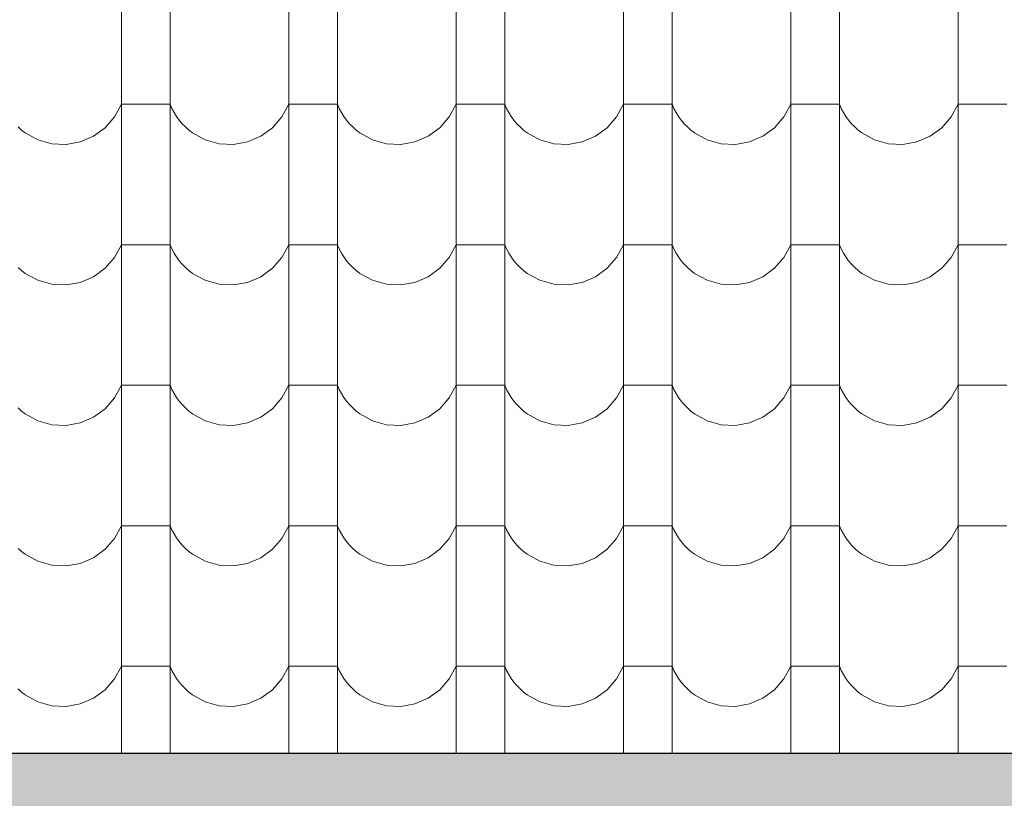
# Model space of a CAD drawing. Header units: millimetres. Extents: x -61343 to 9939, y -6894 to 7453.
# Tile 100 of 255: x -7740 to -7546, y -5471 to -5318. Entities that reach past the tile are written whole.
import ezdxf

# ---------------------------------------------------------------- set-up
doc = ezdxf.new("R2010")
doc.units = ezdxf.units.MM
doc.header["$MEASUREMENT"] = 0
doc.layers.add('810-G Ogólne', color=7, linetype='Continuous')
doc.layers.add('990-D Import IFC', color=7, linetype='Continuous')

# ---------------------------------------------------------------- blocks, each defined once
blk = doc.blocks.new('*X1830', base_point=(515069.4, 47309.9))
at = {"layer": '990-D Import IFC', "color": 251, "linetype": 'Continuous', "lineweight": 13, "true_color": 0x6a6a6a}
for p, q in [((523601.4, -40776.1), (523601.4, -41053.1)), ((523697.5, -40776.1), (523697.5, -41053.1)), ((523931.4, -40776.1), (523931.4, -41053.1)), ((524027.5, -40776.1), (524027.5, -41053.1)), ((524261.4, -40776.1), (524261.4, -41053.1)), ((524357.5, -40776.1), (524357.5, -41053.1)), ((524591.4, -40776.1), (524591.4, -41053.1)), ((524687.5, -40776.1), (524687.5, -41053.1)), ((524921.4, -40776.1), (524921.4, -41053.1)), ((525017.5, -40776.1), (525017.5, -41053.1)), ((525251.4, -40776.1), (525251.4, -41053.1)), ((523601.4, -41053.1), (523601.4, -41330.1)), ((523697.5, -41053.1), (523697.5, -41330.1)), ((523931.4, -41053.1), (523931.4, -41330.1)), ((524027.5, -41053.1), (524027.5, -41330.1)), ((524261.4, -41053.1), (524261.4, -41330.1)), ((524357.5, -41053.1), (524357.5, -41330.1)), ((524591.4, -41053.1), (524591.4, -41330.1)), ((524687.5, -41053.1), (524687.5, -41330.1)), ((524921.4, -41053.1), (524921.4, -41330.1)), ((525017.5, -41053.1), (525017.5, -41330.1)), ((525251.4, -41053.1), (525251.4, -41330.1)), ((523588.1, -41186.2), (523601.4, -41161.2)), ((523649.4, -41161.2), (523601.4, -41161.2)), ((523697.5, -41161.2), (523649.4, -41161.2)), ((523697.5, -41161.2), (523701.1, -41169.5)), ((523918.1, -41186.2), (523931.4, -41161.2)), ((523979.4, -41161.2), (523931.4, -41161.2)), ((524027.5, -41161.2), (523979.4, -41161.2)), ((524027.5, -41161.2), (524031.1, -41169.5)), ((524248.1, -41186.2), (524261.4, -41161.2)), ((524309.4, -41161.2), (524261.4, -41161.2)), ((524357.5, -41161.2), (524309.4, -41161.2)), ((524357.5, -41161.2), (524361.1, -41169.5)), ((524578.1, -41186.2), (524591.4, -41161.2)), ((524639.4, -41161.2), (524591.4, -41161.2)), ((524687.5, -41161.2), (524639.4, -41161.2)), ((524687.5, -41161.2), (524691.1, -41169.5)), ((524908.1, -41186.2), (524921.4, -41161.2)), ((524969.4, -41161.2), (524921.4, -41161.2)), ((525017.5, -41161.2), (524969.4, -41161.2)), ((525017.5, -41161.2), (525021.1, -41169.5)), ((525238.1, -41186.2), (525251.4, -41161.2)), ((525299.4, -41161.2), (525251.4, -41161.2)), ((525347.5, -41161.2), (525299.4, -41161.2)), ((523701.1, -41169.5), (523705.4, -41177.6)), ((523705.4, -41177.6), (523710.2, -41185.3)), ((524031.1, -41169.5), (524035.4, -41177.6)), ((524035.4, -41177.6), (524040.2, -41185.3)), ((524361.1, -41169.5), (524365.4, -41177.6)), ((524365.4, -41177.6), (524370.2, -41185.3)), ((524691.1, -41169.5), (524695.4, -41177.6)), ((524695.4, -41177.6), (524700.2, -41185.3)), ((525021.1, -41169.5), (525025.4, -41177.6)), ((525025.4, -41177.6), (525030.2, -41185.3)), ((523569.4, -41207.7), (523588.1, -41186.2)), ((523710.2, -41185.3), (523715.5, -41192.7)), ((523715.5, -41192.7), (523721.4, -41199.6)), ((523721.4, -41199.6), (523727.8, -41206.1)), ((523899.4, -41207.7), (523918.1, -41186.2)), ((524040.2, -41185.3), (524045.5, -41192.7)), ((524045.5, -41192.7), (524051.4, -41199.6)), ((524051.4, -41199.6), (524057.8, -41206.1)), ((524229.4, -41207.7), (524248.1, -41186.2)), ((524370.2, -41185.3), (524375.5, -41192.7)), ((524375.5, -41192.7), (524381.4, -41199.6)), ((524381.4, -41199.6), (524387.8, -41206.1)), ((524559.4, -41207.7), (524578.1, -41186.2)), ((524700.2, -41185.3), (524705.5, -41192.7)), ((524705.5, -41192.7), (524711.4, -41199.6)), ((524711.4, -41199.6), (524717.8, -41206.1)), ((524889.4, -41207.7), (524908.1, -41186.2)), ((525030.2, -41185.3), (525035.5, -41192.7)), ((525035.5, -41192.7), (525041.4, -41199.6)), ((525041.4, -41199.6), (525047.8, -41206.1)), ((525219.4, -41207.7), (525238.1, -41186.2)), ((523397.8, -41206.1), (523404.6, -41212.2)), ((523404.6, -41212.2), (523411.9, -41217.7)), ((523411.9, -41217.7), (523436.7, -41231.4)), ((523546.5, -41224.4), (523569.4, -41207.7)), ((523727.8, -41206.1), (523734.6, -41212.2)), ((523734.6, -41212.2), (523741.9, -41217.7)), ((523741.9, -41217.7), (523766.7, -41231.4)), ((523876.5, -41224.4), (523899.4, -41207.7)), ((524057.8, -41206.1), (524064.6, -41212.2)), ((524064.6, -41212.2), (524071.9, -41217.7)), ((524071.9, -41217.7), (524096.7, -41231.4)), ((524206.5, -41224.4), (524229.4, -41207.7)), ((524387.8, -41206.1), (524394.6, -41212.2)), ((524394.6, -41212.2), (524401.9, -41217.7)), ((524401.9, -41217.7), (524426.7, -41231.4)), ((524536.5, -41224.4), (524559.4, -41207.7)), ((524717.8, -41206.1), (524724.6, -41212.2)), ((524724.6, -41212.2), (524731.9, -41217.7)), ((524731.9, -41217.7), (524756.7, -41231.4)), ((524866.5, -41224.4), (524889.4, -41207.7)), ((525047.8, -41206.1), (525054.6, -41212.2)), ((525054.6, -41212.2), (525061.9, -41217.7)), ((525061.9, -41217.7), (525086.7, -41231.4)), ((525196.5, -41224.4), (525219.4, -41207.7)), ((523436.7, -41231.4), (523464.1, -41239.1)), ((523464.1, -41239.1), (523492.4, -41240.5)), ((523492.4, -41240.5), (523520.4, -41235.5)), ((523520.4, -41235.5), (523546.5, -41224.4)), ((523766.7, -41231.4), (523794.1, -41239.1)), ((523794.1, -41239.1), (523822.4, -41240.5)), ((523822.4, -41240.5), (523850.4, -41235.5)), ((523850.4, -41235.5), (523876.5, -41224.4)), ((524096.7, -41231.4), (524124.1, -41239.1)), ((524124.1, -41239.1), (524152.4, -41240.5)), ((524152.4, -41240.5), (524180.4, -41235.5)), ((524180.4, -41235.5), (524206.5, -41224.4)), ((524426.7, -41231.4), (524454.1, -41239.1)), ((524454.1, -41239.1), (524482.4, -41240.5)), ((524482.4, -41240.5), (524510.4, -41235.5)), ((524510.4, -41235.5), (524536.5, -41224.4)), ((524756.7, -41231.4), (524784.1, -41239.1)), ((524784.1, -41239.1), (524812.4, -41240.5)), ((524812.4, -41240.5), (524840.4, -41235.5)), ((524840.4, -41235.5), (524866.5, -41224.4)), ((525086.7, -41231.4), (525114.1, -41239.1)), ((525114.1, -41239.1), (525142.4, -41240.5)), ((525142.4, -41240.5), (525170.4, -41235.5)), ((525170.4, -41235.5), (525196.5, -41224.4)), ((523601.4, -41330.1), (523601.4, -41607.1)), ((523697.5, -41330.1), (523697.5, -41607.1)), ((523931.4, -41330.1), (523931.4, -41607.1)), ((524027.5, -41330.1), (524027.5, -41607.1)), ((524261.4, -41330.1), (524261.4, -41607.1)), ((524357.5, -41330.1), (524357.5, -41607.1)), ((524591.4, -41330.1), (524591.4, -41607.1)), ((524687.5, -41330.1), (524687.5, -41607.1)), ((524921.4, -41330.1), (524921.4, -41607.1)), ((525017.5, -41330.1), (525017.5, -41607.1)), ((525251.4, -41330.1), (525251.4, -41607.1)), ((523588.1, -41463.2), (523601.4, -41438.2)), ((523649.4, -41438.2), (523601.4, -41438.2)), ((523697.5, -41438.2), (523649.4, -41438.2)), ((523697.5, -41438.2), (523701.1, -41446.5)), ((523701.1, -41446.5), (523705.4, -41454.6)), ((523705.4, -41454.6), (523710.2, -41462.3)), ((523918.1, -41463.2), (523931.4, -41438.2)), ((523979.4, -41438.2), (523931.4, -41438.2)), ((524027.5, -41438.2), (523979.4, -41438.2)), ((524027.5, -41438.2), (524031.1, -41446.5)), ((524031.1, -41446.5), (524035.4, -41454.6)), ((524035.4, -41454.6), (524040.2, -41462.3)), ((524248.1, -41463.2), (524261.4, -41438.2)), ((524309.4, -41438.2), (524261.4, -41438.2)), ((524357.5, -41438.2), (524309.4, -41438.2)), ((524357.5, -41438.2), (524361.1, -41446.5)), ((524361.1, -41446.5), (524365.4, -41454.6)), ((524365.4, -41454.6), (524370.2, -41462.3)), ((524578.1, -41463.2), (524591.4, -41438.2)), ((524639.4, -41438.2), (524591.4, -41438.2)), ((524687.5, -41438.2), (524639.4, -41438.2)), ((524687.5, -41438.2), (524691.1, -41446.5)), ((524691.1, -41446.5), (524695.4, -41454.6)), ((524695.4, -41454.6), (524700.2, -41462.3)), ((524908.1, -41463.2), (524921.4, -41438.2)), ((524969.4, -41438.2), (524921.4, -41438.2)), ((525017.5, -41438.2), (524969.4, -41438.2)), ((525017.5, -41438.2), (525021.1, -41446.5)), ((525021.1, -41446.5), (525025.4, -41454.6)), ((525025.4, -41454.6), (525030.2, -41462.3)), ((525238.1, -41463.2), (525251.4, -41438.2)), ((525299.4, -41438.2), (525251.4, -41438.2)), ((525347.5, -41438.2), (525299.4, -41438.2)), ((523569.4, -41484.7), (523588.1, -41463.2)), ((523710.2, -41462.3), (523715.5, -41469.7)), ((523715.5, -41469.7), (523721.4, -41476.6)), ((523899.4, -41484.7), (523918.1, -41463.2)), ((524040.2, -41462.3), (524045.5, -41469.7)), ((524045.5, -41469.7), (524051.4, -41476.6)), ((524229.4, -41484.7), (524248.1, -41463.2)), ((524370.2, -41462.3), (524375.5, -41469.7)), ((524375.5, -41469.7), (524381.4, -41476.6)), ((524559.4, -41484.7), (524578.1, -41463.2)), ((524700.2, -41462.3), (524705.5, -41469.7)), ((524705.5, -41469.7), (524711.4, -41476.6)), ((524889.4, -41484.7), (524908.1, -41463.2)), ((525030.2, -41462.3), (525035.5, -41469.7)), ((525035.5, -41469.7), (525041.4, -41476.6)), ((525219.4, -41484.7), (525238.1, -41463.2)), ((523397.8, -41483.1), (523404.6, -41489.2)), ((523404.6, -41489.2), (523411.9, -41494.7)), ((523411.9, -41494.7), (523436.7, -41508.4)), ((523546.5, -41501.4), (523569.4, -41484.7)), ((523721.4, -41476.6), (523727.8, -41483.1)), ((523727.8, -41483.1), (523734.6, -41489.2)), ((523734.6, -41489.2), (523741.9, -41494.7)), ((523741.9, -41494.7), (523766.7, -41508.4)), ((523876.5, -41501.4), (523899.4, -41484.7)), ((524051.4, -41476.6), (524057.8, -41483.1)), ((524057.8, -41483.1), (524064.6, -41489.2)), ((524064.6, -41489.2), (524071.9, -41494.7)), ((524071.9, -41494.7), (524096.7, -41508.4)), ((524206.5, -41501.4), (524229.4, -41484.7)), ((524381.4, -41476.6), (524387.8, -41483.1)), ((524387.8, -41483.1), (524394.6, -41489.2)), ((524394.6, -41489.2), (524401.9, -41494.7)), ((524401.9, -41494.7), (524426.7, -41508.4)), ((524536.5, -41501.4), (524559.4, -41484.7)), ((524711.4, -41476.6), (524717.8, -41483.1)), ((524717.8, -41483.1), (524724.6, -41489.2)), ((524724.6, -41489.2), (524731.9, -41494.7)), ((524731.9, -41494.7), (524756.7, -41508.4)), ((524866.5, -41501.4), (524889.4, -41484.7)), ((525041.4, -41476.6), (525047.8, -41483.1)), ((525047.8, -41483.1), (525054.6, -41489.2)), ((525054.6, -41489.2), (525061.9, -41494.7)), ((525061.9, -41494.7), (525086.7, -41508.4)), ((525196.5, -41501.4), (525219.4, -41484.7)), ((523436.7, -41508.4), (523464.1, -41516.1)), ((523492.4, -41517.5), (523520.4, -41512.5)), ((523520.4, -41512.5), (523546.5, -41501.4)), ((523766.7, -41508.4), (523794.1, -41516.1)), ((523822.4, -41517.5), (523850.4, -41512.5)), ((523850.4, -41512.5), (523876.5, -41501.4)), ((524096.7, -41508.4), (524124.1, -41516.1)), ((524152.4, -41517.5), (524180.4, -41512.5)), ((524180.4, -41512.5), (524206.5, -41501.4)), ((524426.7, -41508.4), (524454.1, -41516.1)), ((524482.4, -41517.5), (524510.4, -41512.5)), ((524510.4, -41512.5), (524536.5, -41501.4)), ((524756.7, -41508.4), (524784.1, -41516.1)), ((524812.4, -41517.5), (524840.4, -41512.5)), ((524840.4, -41512.5), (524866.5, -41501.4)), ((525086.7, -41508.4), (525114.1, -41516.1)), ((525142.4, -41517.5), (525170.4, -41512.5)), ((525170.4, -41512.5), (525196.5, -41501.4)), ((523464.1, -41516.1), (523492.4, -41517.5)), ((523794.1, -41516.1), (523822.4, -41517.5)), ((524124.1, -41516.1), (524152.4, -41517.5)), ((524454.1, -41516.1), (524482.4, -41517.5)), ((524784.1, -41516.1), (524812.4, -41517.5)), ((525114.1, -41516.1), (525142.4, -41517.5)), ((523601.4, -41607.1), (523601.4, -41884.1)), ((523697.5, -41607.1), (523697.5, -41884.1)), ((523931.4, -41607.1), (523931.4, -41884.1)), ((524027.5, -41607.1), (524027.5, -41884.1)), ((524261.4, -41607.1), (524261.4, -41884.1)), ((524357.5, -41607.1), (524357.5, -41884.1)), ((524591.4, -41607.1), (524591.4, -41884.1)), ((524687.5, -41607.1), (524687.5, -41884.1)), ((524921.4, -41607.1), (524921.4, -41884.1)), ((525017.5, -41607.1), (525017.5, -41884.1)), ((525251.4, -41607.1), (525251.4, -41884.1)), ((523588.1, -41740.2), (523601.4, -41715.2)), ((523649.4, -41715.2), (523601.4, -41715.2)), ((523697.5, -41715.2), (523649.4, -41715.2)), ((523697.5, -41715.2), (523701.1, -41723.5)), ((523701.1, -41723.5), (523705.4, -41731.6)), ((523918.1, -41740.2), (523931.4, -41715.2)), ((523979.4, -41715.2), (523931.4, -41715.2)), ((524027.5, -41715.2), (523979.4, -41715.2)), ((524027.5, -41715.2), (524031.1, -41723.5)), ((524031.1, -41723.5), (524035.4, -41731.6)), ((524248.1, -41740.2), (524261.4, -41715.2)), ((524309.4, -41715.2), (524261.4, -41715.2)), ((524357.5, -41715.2), (524309.4, -41715.2)), ((524357.5, -41715.2), (524361.1, -41723.5)), ((524361.1, -41723.5), (524365.4, -41731.6)), ((524578.1, -41740.2), (524591.4, -41715.2)), ((524639.4, -41715.2), (524591.4, -41715.2)), ((524687.5, -41715.2), (524639.4, -41715.2)), ((524687.5, -41715.2), (524691.1, -41723.5)), ((524691.1, -41723.5), (524695.4, -41731.6)), ((524908.1, -41740.2), (524921.4, -41715.2)), ((524969.4, -41715.2), (524921.4, -41715.2)), ((525017.5, -41715.2), (524969.4, -41715.2)), ((525017.5, -41715.2), (525021.1, -41723.5)), ((525021.1, -41723.5), (525025.4, -41731.6)), ((525238.1, -41740.2), (525251.4, -41715.2)), ((525299.4, -41715.2), (525251.4, -41715.2)), ((525347.5, -41715.2), (525299.4, -41715.2)), ((523569.4, -41761.7), (523588.1, -41740.2)), ((523705.4, -41731.6), (523710.2, -41739.3)), ((523710.2, -41739.3), (523715.5, -41746.7)), ((523715.5, -41746.7), (523721.4, -41753.6)), ((523899.4, -41761.7), (523918.1, -41740.2)), ((524035.4, -41731.6), (524040.2, -41739.3)), ((524040.2, -41739.3), (524045.5, -41746.7)), ((524045.5, -41746.7), (524051.4, -41753.6)), ((524229.4, -41761.7), (524248.1, -41740.2)), ((524365.4, -41731.6), (524370.2, -41739.3)), ((524370.2, -41739.3), (524375.5, -41746.7)), ((524375.5, -41746.7), (524381.4, -41753.6)), ((524559.4, -41761.7), (524578.1, -41740.2)), ((524695.4, -41731.6), (524700.2, -41739.3)), ((524700.2, -41739.3), (524705.5, -41746.7)), ((524705.5, -41746.7), (524711.4, -41753.6)), ((524889.4, -41761.7), (524908.1, -41740.2)), ((525025.4, -41731.6), (525030.2, -41739.3)), ((525030.2, -41739.3), (525035.5, -41746.7)), ((525035.5, -41746.7), (525041.4, -41753.6)), ((525219.4, -41761.7), (525238.1, -41740.2)), ((523397.8, -41760.1), (523404.6, -41766.2)), ((523404.6, -41766.2), (523411.9, -41771.7)), ((523546.5, -41778.4), (523569.4, -41761.7)), ((523721.4, -41753.6), (523727.8, -41760.1)), ((523727.8, -41760.1), (523734.6, -41766.2)), ((523734.6, -41766.2), (523741.9, -41771.7)), ((523876.5, -41778.4), (523899.4, -41761.7)), ((524051.4, -41753.6), (524057.8, -41760.1)), ((524057.8, -41760.1), (524064.6, -41766.2)), ((524064.6, -41766.2), (524071.9, -41771.7)), ((524206.5, -41778.4), (524229.4, -41761.7)), ((524381.4, -41753.6), (524387.8, -41760.1)), ((524387.8, -41760.1), (524394.6, -41766.2)), ((524394.6, -41766.2), (524401.9, -41771.7)), ((524536.5, -41778.4), (524559.4, -41761.7)), ((524711.4, -41753.6), (524717.8, -41760.1)), ((524717.8, -41760.1), (524724.6, -41766.2)), ((524724.6, -41766.2), (524731.9, -41771.7)), ((524866.5, -41778.4), (524889.4, -41761.7)), ((525041.4, -41753.6), (525047.8, -41760.1)), ((525047.8, -41760.1), (525054.6, -41766.2)), ((525054.6, -41766.2), (525061.9, -41771.7)), ((525196.5, -41778.4), (525219.4, -41761.7)), ((523411.9, -41771.7), (523436.7, -41785.4)), ((523436.7, -41785.4), (523464.1, -41793.1)), ((523520.4, -41789.5), (523546.5, -41778.4)), ((523741.9, -41771.7), (523766.7, -41785.4)), ((523766.7, -41785.4), (523794.1, -41793.1)), ((523850.4, -41789.5), (523876.5, -41778.4)), ((524071.9, -41771.7), (524096.7, -41785.4)), ((524096.7, -41785.4), (524124.1, -41793.1)), ((524180.4, -41789.5), (524206.5, -41778.4)), ((524401.9, -41771.7), (524426.7, -41785.4)), ((524426.7, -41785.4), (524454.1, -41793.1)), ((524510.4, -41789.5), (524536.5, -41778.4)), ((524731.9, -41771.7), (524756.7, -41785.4)), ((524756.7, -41785.4), (524784.1, -41793.1)), ((524840.4, -41789.5), (524866.5, -41778.4)), ((525061.9, -41771.7), (525086.7, -41785.4)), ((525086.7, -41785.4), (525114.1, -41793.1)), ((525170.4, -41789.5), (525196.5, -41778.4)), ((523464.1, -41793.1), (523492.4, -41794.5)), ((523492.4, -41794.5), (523520.4, -41789.5)), ((523794.1, -41793.1), (523822.4, -41794.5)), ((523822.4, -41794.5), (523850.4, -41789.5)), ((524124.1, -41793.1), (524152.4, -41794.5)), ((524152.4, -41794.5), (524180.4, -41789.5)), ((524454.1, -41793.1), (524482.4, -41794.5)), ((524482.4, -41794.5), (524510.4, -41789.5)), ((524784.1, -41793.1), (524812.4, -41794.5)), ((524812.4, -41794.5), (524840.4, -41789.5)), ((525114.1, -41793.1), (525142.4, -41794.5)), ((525142.4, -41794.5), (525170.4, -41789.5)), ((523601.4, -41884.1), (523601.4, -42161.1)), ((523697.5, -41884.1), (523697.5, -42161.1)), ((523931.4, -41884.1), (523931.4, -42161.1)), ((524027.5, -41884.1), (524027.5, -42161.1)), ((524261.4, -41884.1), (524261.4, -42161.1)), ((524357.5, -41884.1), (524357.5, -42161.1)), ((524591.4, -41884.1), (524591.4, -42161.1)), ((524687.5, -41884.1), (524687.5, -42161.1)), ((524921.4, -41884.1), (524921.4, -42161.1)), ((525017.5, -41884.1), (525017.5, -42161.1)), ((525251.4, -41884.1), (525251.4, -42161.1)), ((523588.1, -42017.2), (523601.4, -41992.2)), ((523649.4, -41992.2), (523601.4, -41992.2)), ((523697.5, -41992.2), (523649.4, -41992.2)), ((523697.5, -41992.2), (523701.1, -42000.5)), ((523701.1, -42000.5), (523705.4, -42008.6)), ((523918.1, -42017.2), (523931.4, -41992.2)), ((523979.4, -41992.2), (523931.4, -41992.2)), ((524027.5, -41992.2), (523979.4, -41992.2)), ((524027.5, -41992.2), (524031.1, -42000.5)), ((524031.1, -42000.5), (524035.4, -42008.6)), ((524248.1, -42017.2), (524261.4, -41992.2)), ((524309.4, -41992.2), (524261.4, -41992.2)), ((524357.5, -41992.2), (524309.4, -41992.2)), ((524357.5, -41992.2), (524361.1, -42000.5)), ((524361.1, -42000.5), (524365.4, -42008.6)), ((524578.1, -42017.2), (524591.4, -41992.2)), ((524639.4, -41992.2), (524591.4, -41992.2)), ((524687.5, -41992.2), (524639.4, -41992.2)), ((524687.5, -41992.2), (524691.1, -42000.5)), ((524691.1, -42000.5), (524695.4, -42008.6)), ((524908.1, -42017.2), (524921.4, -41992.2)), ((524969.4, -41992.2), (524921.4, -41992.2)), ((525017.5, -41992.2), (524969.4, -41992.2)), ((525017.5, -41992.2), (525021.1, -42000.5)), ((525021.1, -42000.5), (525025.4, -42008.6)), ((525238.1, -42017.2), (525251.4, -41992.2)), ((525299.4, -41992.2), (525251.4, -41992.2)), ((525347.5, -41992.2), (525299.4, -41992.2)), ((523569.4, -42038.7), (523588.1, -42017.2)), ((523705.4, -42008.6), (523710.2, -42016.3)), ((523710.2, -42016.3), (523715.5, -42023.7)), ((523899.4, -42038.7), (523918.1, -42017.2)), ((524035.4, -42008.6), (524040.2, -42016.3)), ((524040.2, -42016.3), (524045.5, -42023.7)), ((524229.4, -42038.7), (524248.1, -42017.2)), ((524365.4, -42008.6), (524370.2, -42016.3)), ((524370.2, -42016.3), (524375.5, -42023.7)), ((524559.4, -42038.7), (524578.1, -42017.2)), ((524695.4, -42008.6), (524700.2, -42016.3)), ((524700.2, -42016.3), (524705.5, -42023.7)), ((524889.4, -42038.7), (524908.1, -42017.2)), ((525025.4, -42008.6), (525030.2, -42016.3)), ((525030.2, -42016.3), (525035.5, -42023.7)), ((525219.4, -42038.7), (525238.1, -42017.2)), ((523397.8, -42037.1), (523404.6, -42043.2)), ((523546.5, -42055.4), (523569.4, -42038.7)), ((523715.5, -42023.7), (523721.4, -42030.6)), ((523721.4, -42030.6), (523727.8, -42037.1)), ((523727.8, -42037.1), (523734.6, -42043.2)), ((523876.5, -42055.4), (523899.4, -42038.7)), ((524045.5, -42023.7), (524051.4, -42030.6)), ((524051.4, -42030.6), (524057.8, -42037.1)), ((524057.8, -42037.1), (524064.6, -42043.2)), ((524206.5, -42055.4), (524229.4, -42038.7)), ((524375.5, -42023.7), (524381.4, -42030.6)), ((524381.4, -42030.6), (524387.8, -42037.1)), ((524387.8, -42037.1), (524394.6, -42043.2)), ((524536.5, -42055.4), (524559.4, -42038.7)), ((524705.5, -42023.7), (524711.4, -42030.6)), ((524711.4, -42030.6), (524717.8, -42037.1)), ((524717.8, -42037.1), (524724.6, -42043.2)), ((524866.5, -42055.4), (524889.4, -42038.7)), ((525035.5, -42023.7), (525041.4, -42030.6)), ((525041.4, -42030.6), (525047.8, -42037.1)), ((525047.8, -42037.1), (525054.6, -42043.2)), ((525196.5, -42055.4), (525219.4, -42038.7)), ((523404.6, -42043.2), (523411.9, -42048.7)), ((523411.9, -42048.7), (523436.7, -42062.4)), ((523520.4, -42066.5), (523546.5, -42055.4)), ((523734.6, -42043.2), (523741.9, -42048.7)), ((523741.9, -42048.7), (523766.7, -42062.4)), ((523850.4, -42066.5), (523876.5, -42055.4)), ((524064.6, -42043.2), (524071.9, -42048.7)), ((524071.9, -42048.7), (524096.7, -42062.4)), ((524180.4, -42066.5), (524206.5, -42055.4)), ((524394.6, -42043.2), (524401.9, -42048.7)), ((524401.9, -42048.7), (524426.7, -42062.4)), ((524510.4, -42066.5), (524536.5, -42055.4)), ((524724.6, -42043.2), (524731.9, -42048.7)), ((524731.9, -42048.7), (524756.7, -42062.4)), ((524840.4, -42066.5), (524866.5, -42055.4)), ((525054.6, -42043.2), (525061.9, -42048.7)), ((525061.9, -42048.7), (525086.7, -42062.4)), ((525170.4, -42066.5), (525196.5, -42055.4)), ((523436.7, -42062.4), (523464.1, -42070.1)), ((523464.1, -42070.1), (523492.4, -42071.5)), ((523492.4, -42071.5), (523520.4, -42066.5)), ((523766.7, -42062.4), (523794.1, -42070.1)), ((523794.1, -42070.1), (523822.4, -42071.5)), ((523822.4, -42071.5), (523850.4, -42066.5)), ((524096.7, -42062.4), (524124.1, -42070.1)), ((524124.1, -42070.1), (524152.4, -42071.5)), ((524152.4, -42071.5), (524180.4, -42066.5)), ((524426.7, -42062.4), (524454.1, -42070.1)), ((524454.1, -42070.1), (524482.4, -42071.5)), ((524482.4, -42071.5), (524510.4, -42066.5)), ((524756.7, -42062.4), (524784.1, -42070.1)), ((524784.1, -42070.1), (524812.4, -42071.5)), ((524812.4, -42071.5), (524840.4, -42066.5)), ((525086.7, -42062.4), (525114.1, -42070.1)), ((525114.1, -42070.1), (525142.4, -42071.5)), ((525142.4, -42071.5), (525170.4, -42066.5)), ((523601.4, -42161.1), (523601.4, -42438.1)), ((523697.5, -42161.1), (523697.5, -42438.1)), ((523931.4, -42161.1), (523931.4, -42438.1)), ((524027.5, -42161.1), (524027.5, -42438.1)), ((524261.4, -42161.1), (524261.4, -42438.1)), ((524357.5, -42161.1), (524357.5, -42438.1)), ((524591.4, -42161.1), (524591.4, -42438.1)), ((524687.5, -42161.1), (524687.5, -42438.1)), ((524921.4, -42161.1), (524921.4, -42438.1)), ((525017.5, -42161.1), (525017.5, -42438.1)), ((525251.4, -42161.1), (525251.4, -42438.1)), ((523588.1, -42294.2), (523601.4, -42269.2)), ((523649.4, -42269.2), (523601.4, -42269.2)), ((523697.5, -42269.2), (523649.4, -42269.2)), ((523697.5, -42269.2), (523701.1, -42277.5)), ((523918.1, -42294.2), (523931.4, -42269.2)), ((523979.4, -42269.2), (523931.4, -42269.2)), ((524027.5, -42269.2), (523979.4, -42269.2)), ((524027.5, -42269.2), (524031.1, -42277.5)), ((524248.1, -42294.2), (524261.4, -42269.2)), ((524309.4, -42269.2), (524261.4, -42269.2)), ((524357.5, -42269.2), (524309.4, -42269.2)), ((524357.5, -42269.2), (524361.1, -42277.5)), ((524578.1, -42294.2), (524591.4, -42269.2)), ((524639.4, -42269.2), (524591.4, -42269.2)), ((524687.5, -42269.2), (524639.4, -42269.2)), ((524687.5, -42269.2), (524691.1, -42277.5)), ((524908.1, -42294.2), (524921.4, -42269.2)), ((524969.4, -42269.2), (524921.4, -42269.2)), ((525017.5, -42269.2), (524969.4, -42269.2)), ((525017.5, -42269.2), (525021.1, -42277.5)), ((525238.1, -42294.2), (525251.4, -42269.2)), ((525299.4, -42269.2), (525251.4, -42269.2)), ((525347.5, -42269.2), (525299.4, -42269.2)), ((523701.1, -42277.5), (523705.4, -42285.6)), ((523705.4, -42285.6), (523710.2, -42293.3)), ((524031.1, -42277.5), (524035.4, -42285.6)), ((524035.4, -42285.6), (524040.2, -42293.3)), ((524361.1, -42277.5), (524365.4, -42285.6)), ((524365.4, -42285.6), (524370.2, -42293.3)), ((524691.1, -42277.5), (524695.4, -42285.6)), ((524695.4, -42285.6), (524700.2, -42293.3)), ((525021.1, -42277.5), (525025.4, -42285.6)), ((525025.4, -42285.6), (525030.2, -42293.3)), ((523569.4, -42315.7), (523588.1, -42294.2)), ((523710.2, -42293.3), (523715.5, -42300.7)), ((523715.5, -42300.7), (523721.4, -42307.6)), ((523721.4, -42307.6), (523727.8, -42314.1)), ((523899.4, -42315.7), (523918.1, -42294.2)), ((524040.2, -42293.3), (524045.5, -42300.7)), ((524045.5, -42300.7), (524051.4, -42307.6)), ((524051.4, -42307.6), (524057.8, -42314.1)), ((524229.4, -42315.7), (524248.1, -42294.2)), ((524370.2, -42293.3), (524375.5, -42300.7)), ((524375.5, -42300.7), (524381.4, -42307.6)), ((524381.4, -42307.6), (524387.8, -42314.1)), ((524559.4, -42315.7), (524578.1, -42294.2)), ((524700.2, -42293.3), (524705.5, -42300.7)), ((524705.5, -42300.7), (524711.4, -42307.6)), ((524711.4, -42307.6), (524717.8, -42314.1)), ((524889.4, -42315.7), (524908.1, -42294.2)), ((525030.2, -42293.3), (525035.5, -42300.7)), ((525035.5, -42300.7), (525041.4, -42307.6)), ((525041.4, -42307.6), (525047.8, -42314.1)), ((525219.4, -42315.7), (525238.1, -42294.2)), ((523397.8, -42314.1), (523404.6, -42320.2)), ((523404.6, -42320.2), (523411.9, -42325.7)), ((523411.9, -42325.7), (523436.7, -42339.4)), ((523546.5, -42332.4), (523569.4, -42315.7)), ((523727.8, -42314.1), (523734.6, -42320.2)), ((523734.6, -42320.2), (523741.9, -42325.7)), ((523741.9, -42325.7), (523766.7, -42339.4)), ((523876.5, -42332.4), (523899.4, -42315.7)), ((524057.8, -42314.1), (524064.6, -42320.2)), ((524064.6, -42320.2), (524071.9, -42325.7)), ((524071.9, -42325.7), (524096.7, -42339.4)), ((524206.5, -42332.4), (524229.4, -42315.7)), ((524387.8, -42314.1), (524394.6, -42320.2)), ((524394.6, -42320.2), (524401.9, -42325.7)), ((524401.9, -42325.7), (524426.7, -42339.4)), ((524536.5, -42332.4), (524559.4, -42315.7)), ((524717.8, -42314.1), (524724.6, -42320.2)), ((524724.6, -42320.2), (524731.9, -42325.7)), ((524731.9, -42325.7), (524756.7, -42339.4)), ((524866.5, -42332.4), (524889.4, -42315.7)), ((525047.8, -42314.1), (525054.6, -42320.2)), ((525054.6, -42320.2), (525061.9, -42325.7)), ((525061.9, -42325.7), (525086.7, -42339.4)), ((525196.5, -42332.4), (525219.4, -42315.7)), ((523436.7, -42339.4), (523464.1, -42347.1)), ((523464.1, -42347.1), (523492.4, -42348.5)), ((523492.4, -42348.5), (523520.4, -42343.5)), ((523520.4, -42343.5), (523546.5, -42332.4)), ((523766.7, -42339.4), (523794.1, -42347.1)), ((523794.1, -42347.1), (523822.4, -42348.5)), ((523822.4, -42348.5), (523850.4, -42343.5)), ((523850.4, -42343.5), (523876.5, -42332.4)), ((524096.7, -42339.4), (524124.1, -42347.1)), ((524124.1, -42347.1), (524152.4, -42348.5)), ((524152.4, -42348.5), (524180.4, -42343.5)), ((524180.4, -42343.5), (524206.5, -42332.4)), ((524426.7, -42339.4), (524454.1, -42347.1)), ((524454.1, -42347.1), (524482.4, -42348.5)), ((524482.4, -42348.5), (524510.4, -42343.5)), ((524510.4, -42343.5), (524536.5, -42332.4)), ((524756.7, -42339.4), (524784.1, -42347.1)), ((524784.1, -42347.1), (524812.4, -42348.5)), ((524812.4, -42348.5), (524840.4, -42343.5)), ((524840.4, -42343.5), (524866.5, -42332.4)), ((525086.7, -42339.4), (525114.1, -42347.1)), ((525114.1, -42347.1), (525142.4, -42348.5)), ((525142.4, -42348.5), (525170.4, -42343.5)), ((525170.4, -42343.5), (525196.5, -42332.4)), ((523601.4, -42438.1), (523601.4, -42441)), ((523697.5, -42438.1), (523697.5, -42441)), ((523931.4, -42438.1), (523931.4, -42441)), ((524027.5, -42438.1), (524027.5, -42441)), ((524261.4, -42438.1), (524261.4, -42441)), ((524357.5, -42438.1), (524357.5, -42441)), ((524591.4, -42438.1), (524591.4, -42441)), ((524687.5, -42438.1), (524687.5, -42441)), ((524921.4, -42438.1), (524921.4, -42441)), ((525017.5, -42438.1), (525017.5, -42441)), ((525251.4, -42438.1), (525251.4, -42441))]:
    blk.add_line(p, q, dxfattribs=at)
blk = doc.blocks.new('Wypełnienie_15_3', base_point=(515069.4, 47309.9))
at = {"layer": '990-D Import IFC', "color": 251, "linetype": 'Continuous', "lineweight": 13, "true_color": 0x6a6a6a}
blk.add_blockref('*X1830', (515069.4, 47309.9), dxfattribs=at)

msp = doc.modelspace()

# ---------------------------------------------------------------- hatches: boundary and pattern name
at = {"layer": '990-D Import IFC', "linetype": 'Continuous', "lineweight": 5, "true_color": 0x7c7f7e}
msp.add_hatch(color=8, dxfattribs=at).paths.add_polyline_path([(-7473.598, -5474.404), (-7473.598, -5462.404), (-8279.598, -5462.404, 0.4142136), (-8267.598, -5474.404), (-8233.554, -5474.404), (-8233.554, -5501.987), (-8191.173, -5514.902), (-8191.173, -5888.882), (-8202.803, -5900.512), (-8194.318, -5908.998), (-8178.89, -5893.57), (-8178.89, -5505.786), (-8221.362, -5492.844), (-8221.362, -5474.404)])

# ---------------------------------------------------------------- linework, layer by layer
at = {"layer": '810-G Ogólne', "color": 7, "linetype": 'Continuous', "lineweight": 25}
msp.add_line((-8279.598, -5462.404), (-7473.598, -5462.404), dxfattribs=at)
at = {"layer": '990-D Import IFC', "color": 7, "linetype": 'Continuous', "lineweight": 13}
msp.add_lwpolyline([(-7546.148, -5067.404), (-6046.199, -5067.404), (-6660.525, -5435.404), (-7473.598, -5435.404), (-7473.598, -5462.404), (-8267.598, -5462.404)], close=True, dxfattribs=at)
msp.add_lwpolyline([(-7473.598, -5474.404), (-8221.362, -5474.404), (-8221.362, -5492.844), (-8178.89, -5505.786), (-8178.89, -5893.57), (-8194.318, -5908.998), (-8202.803, -5900.512), (-8191.173, -5888.882), (-8191.173, -5514.902), (-8233.554, -5501.987), (-8233.554, -5474.404), (-8267.598, -5474.404, -0.4142136), (-8279.598, -5462.404), (-7473.598, -5462.404)], format="xyb", close=True, dxfattribs=at)

# ---------------------------------------------------------------- block references
at = {"layer": '990-D Import IFC', "color": 251, "linetype": 'Continuous', "lineweight": 13, "true_color": 0x6a6a6a, "xscale": 0.1, "yscale": 0.1, "zscale": 0.1}
msp.add_blockref('Wypełnienie_15_3', (-8573.008, 3512.683), dxfattribs=at)

doc.saveas('drawing.dxf')
